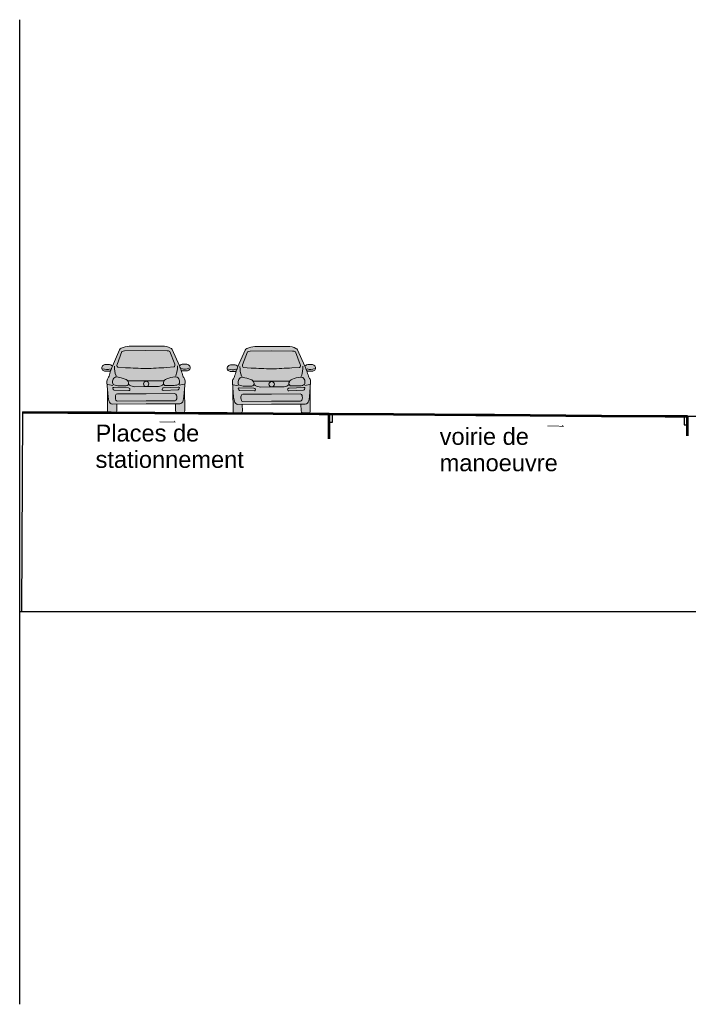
# Model space of a CAD drawing. Header units: centimetres. Extents: x -11246 to 29725, y -11714 to 13666.
# Tile 44 of 79: x 14102 to 14260, y 3477 to 3710. Entities that reach past the tile are written whole.
import ezdxf

# ---------------------------------------------------------------- set-up
doc = ezdxf.new("R2010")
doc.units = ezdxf.units.CM
doc.layers.add('0- Coupes', color=7, linetype='Continuous')
doc.layers.add('AB - VEGETATION', color=62, linetype='Continuous')
doc.styles.add('Arial_3', font='arial.ttf', dxfattribs={"height": 0.6})

# ---------------------------------------------------------------- blocks, each defined once
blk = doc.blocks.new('A$C2C922287')
at = {"layer": 'AB - VEGETATION'}
h = blk.add_hatch(color=255, dxfattribs=at)
h.dxf.hatch_style = 1
edge = h.paths.add_edge_path()
edge.add_line((-167.7, 86.6), (-168.6, 84.7))
edge.add_arc((-197.9, 99.3), 32.7, 326.8279, 333.4578, ccw=False)
edge.add_arc((-158.5, 73.6), 14.3, 146.8279, 182.5252)
edge.add_line((-172.8, 73), (-171.6, 57.7))
edge.add_line((-171.6, 57.7), (-171.6, 3.6))
edge.add_arc((-167.8, 3.8), 3.78, 182.9145, 274.5994)
edge.add_line((-167.5, 0), (-153.3, 0))
edge.add_arc((-154.5, 4.7), 4.81, 283.5375, 360)
edge.add_line((-149.7, 4.7), (-149.7, 20.8))
edge.add_line((-149.7, 20.8), (-80.2, 20.8))
edge.add_line((-80.2, 20.8), (-10.8, 20.8))
edge.add_line((-10.8, 20.8), (-10.8, 4.7))
edge.add_arc((-6, 4.7), 4.81, 180, 256.4625)
edge.add_line((-7.1, 0), (7.1, 0))
edge.add_arc((7.4, 3.8), 3.78, 265.4006, 357.0855)
edge.add_line((11.2, 3.6), (11.2, 57.7))
edge.add_line((11.2, 57.7), (12.4, 73))
edge.add_arc((-1.9, 73.6), 14.3, 357.4748, 393.1721)
edge.add_arc((37.5, 99.3), 32.7, 206.5422, 213.1721, ccw=False)
edge.add_line((8.2, 84.7), (7.2, 86.6))
edge.add_arc((-524.5, -61.5), 552, 15.5684, 16.8989)
edge.add_line((3.6, 99), (17.8, 99))
edge.add_arc((17, 106.4), 7.46, 276.6055, 330.2897)
edge.add_arc((17.3, 106.2), 7.13, 330.2897, 406.3382)
edge.add_arc((14.6, 103.4), 11, 46.3382, 90)
edge.add_line((14.6, 114.4), (8.2, 114.4))
edge.add_arc((7.5, 104), 10.5, 85.7937, 142.547)
edge.add_line((-0.8, 110.3), (-18.1, 149.4))
edge.add_arc((-26.2, 144.5), 9.44, 31.4395, 63.8289)
edge.add_arc((-41.1, 114.2), 43.2, 63.8289, 90)
edge.add_line((-41.1, 157.4), (-80.2, 157.4))
edge.add_line((-80.2, 157.4), (-119.4, 157.4))
edge.add_arc((-119.4, 114.2), 43.2, 90, 116.1711)
edge.add_arc((-134.3, 144.5), 9.44, 116.1711, 148.5605)
edge.add_line((-142.3, 149.4), (-159.6, 110.3))
edge.add_arc((-167.9, 104), 10.5, 37.453, 94.2063)
edge.add_line((-168.7, 114.4), (-175, 114.4))
edge.add_arc((-175, 103.4), 11, 90, 133.6618)
edge.add_arc((-177.7, 106.2), 7.13, 133.6618, 209.7103)
edge.add_arc((-177.4, 106.4), 7.46, 209.7103, 263.3945)
edge.add_line((-178.3, 99), (-164.1, 99))
edge.add_arc((364, -61.5), 552, 163.1011, 164.4316)
at = {"color": 0, "linetype": 'ByBlock', "lineweight": -2}
for points in [[(-80.2, 157.4), (-119.4, 157.4, 0.114692), (-138.4, 152.9, 0.142274), (-142.3, 149.4), (-159.6, 110.3, 0.016618), (-163.7, 100, 0.006306), (-167.7, 86.6)], [(-80.2, 147.4), (-130.4, 146.4, 0.109888), (-137, 144.8), (-148.5, 114.7, 0.309755), (-146.9, 107.9), (-128.6, 106.6, -0.000133), (-80.2, 104.4, 4.874663)], [(-80.2, 157.4), (-41.1, 157.4, -0.114692), (-22, 152.9, -0.142274), (-18.1, 149.4), (-0.8, 110.3, -0.016618), (3.3, 100, -0.006306), (7.2, 86.6)], [(-80.2, 147.4), (-30, 146.4, -0.109888), (-23.4, 144.8), (-11.9, 114.7, -0.309755), (-13.6, 107.9), (-31.8, 106.6, 0.000133), (-80.2, 104.4, -4.874663)], [(-168.7, 114.4), (-175, 114.4, 0.192849), (-182.6, 111.4, 0.344565), (-183.9, 102.7, 0.238622), (-178.3, 99), (-164.1, 99)], [(8.2, 114.4), (14.6, 114.4, -0.192849), (22.2, 111.4, -0.344565), (23.5, 102.7, -0.238622), (17.8, 99), (3.6, 99)], [(-167.7, 86.6), (-168.6, 84.7, -0.028936), (-170.5, 81.4, 0.157031), (-172.8, 73), (-170, 38), (-168, 28.3, 0.314645), (-159.9, 20.8), (-80.2, 20.8)], [(-127, 63.9), (-144, 63.9, -0.088687), (-156.2, 66.1, -0.274312), (-159.2, 69.7, -0.13793), (-157.9, 79.7, -0.351877), (-148.3, 84.9, -0.034404), (-129.6, 80, -0.260305), (-121.5, 71.1, -0.473486), (-127, 63.9, -0.538487)], [(7.2, 86.6), (8.2, 84.7, 0.028936), (10.1, 81.4, -0.157031), (12.4, 73), (9.6, 38), (7.6, 28.3, -0.314645), (-0.5, 20.8), (-80.2, 20.8)], [(-33.4, 63.9), (-16.4, 63.9, 0.088687), (-4.2, 66.1, 0.274312), (-1.3, 69.7, 0.13793), (-2.5, 79.7, 0.351877), (-12.1, 84.9, 0.034404), (-30.8, 80, 0.260305), (-39, 71.1, 0.473486), (-33.4, 63.9, 0.538487)], [(-149.7, 20.8), (-149.7, 4.7, -0.346586), (-153.3, 0), (-167.5, 0, -0.422853), (-171.6, 3.6), (-171.6, 57.7)], [(-121.8, 59), (-156.6, 60.3, 0.224464), (-159.1, 59.2), (-157.9, 55.3, 0.344171), (-156, 54), (-121, 52.4, 0.315085), (-118.6, 53.9, 0.516485), (-121.8, 59, 0.028808), (-121.8, 59, -1.578652)], [(-80.2, 61.7), (-106.6, 61.7, -0.141134), (-118.9, 65.3), (-121.8, 67.5)], [(-80.2, 61.7), (-53.8, 61.7, 0.141134), (-41.5, 65.3), (-38.6, 67.5)], [(-38.6, 59), (-3.8, 60.3, -0.224464), (-1.4, 59.2), (-2.6, 55.3, -0.344171), (-4.5, 54), (-39.5, 52.4, -0.315085), (-41.8, 53.9, -0.516485), (-38.6, 59, -0.028808), (-38.6, 59, 1.578652)], [(-10.8, 20.8), (-10.8, 4.7, 0.346586), (-7.1, 0), (7.1, 0, 0.422853), (11.2, 3.6), (11.2, 57.7)], [(-80.2, 44.8), (-147.9, 44.8, 0.335596), (-152.4, 41.4, 0.165239), (-151.8, 30.1, 0.284131), (-148.7, 27.8), (-80.2, 27.8)], [(-80.2, 44.8), (-12.5, 44.8, -0.335596), (-8.1, 41.4, -0.165239), (-8.7, 30.1, -0.284131), (-11.7, 27.8), (-80.2, 27.8)]]:
    blk.add_lwpolyline(points, format="xyb", dxfattribs=at)
for points in [[(-80.2, 75.3), (-123.3, 75.3)], [(-80.2, 75.3), (-37.1, 75.3)], [(-158.9, 64.8), (-170.9, 67.1)], [(-1.5, 64.8), (10.4, 67.1)]]:
    blk.add_lwpolyline(points, dxfattribs=at)
blk.add_circle((-80.6, 68.1), 6.4, dxfattribs=at)
for centre, radius, start, end in [((-172.6, 129.3), 26.5, 248.814, 287.0988), ((-167.9, 104), 10.5, 37.453, 94.2063), ((-90.4, 108.6), 64.3, 178.3958, 199.3358), ((-70, 108.6), 64.3, 340.6642, 1.6042), ((7.5, 104), 10.5, 85.7937, 142.547), ((12.2, 129.3), 26.5, 252.9012, 291.186)]:
    blk.add_arc(centre, radius, start, end, dxfattribs=at)

msp = doc.modelspace()

# ---------------------------------------------------------------- linework, layer by layer
at = {"layer": '0- Coupes'}
msp.add_line((14101.64393, 3477.12063), (14101.64393, 3710.25078), dxfattribs=at)
at = {"layer": '0- Coupes', "color": 251, "linetype": 'Continuous', "lineweight": 53}
for p, q in [((14174.91527, 3611.02161), (14174.91527, 3616.92161)), ((14174.91527, 3612.32161), (14174.91527, 3616.92161)), ((14259.74378, 3611.75168), (14259.74378, 3616.35168)), ((14259.74378, 3614.35168), (14259.74378, 3616.35168))]:
    msp.add_line(p, q, dxfattribs=at)
at = {"layer": '0- Coupes', "flags": 128}
msp.add_lwpolyline([(14102.3117, 3617.26706), (14174.79265, 3616.92235), (14259.74378, 3616.35168), (14303.53576, 3616.35168, -0.049592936), (14313.38146, 3615.37272), (14324.90744, 3613.05777, 0.072296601), (14339.27071, 3612.28331), (14364.22484, 3614.54721), (14372.02918, 3616.36726), (14373.45851, 3616.37726), (14407.12699, 3618.19113), (14407.12699, 3570.02466), (14101.64393, 3570.02466)], format="xyb", dxfattribs=at)
msp.add_lwpolyline([(14102.31208, 3617.34674), (14102.08702, 3570.02466)], dxfattribs=at)
at = {"layer": '0- Coupes', "color": 251, "linetype": 'Continuous', "lineweight": 53, "flags": 128}
for points in [[(14102.31208, 3617.34674), (14113.05497, 3617.28147), (14123.28554, 3617.22643), (14143.97993, 3617.10099), (14150.76292, 3617.06756), (14172.52901, 3616.93603), (14172.98142, 3616.93329), (14174.79265, 3616.92235), (14174.91527, 3616.92161)], [(14174.91527, 3616.92161), (14190.12412, 3616.82206), (14209.59926, 3616.69458), (14214.06778, 3616.65973), (14239.41049, 3616.46205), (14254.483, 3616.38358), (14258.54102, 3616.3583), (14259.74378, 3616.35168)]]:
    msp.add_lwpolyline(points, dxfattribs=at)
at = {"layer": '0- Coupes'}
for points in [[(14175.71527, 3616.92153), (14174.91527, 3616.92153), (14174.91527, 3614.92153), (14175.71527, 3614.92153)], [(14259.74378, 3616.35168), (14258.94378, 3616.35168), (14258.94378, 3614.35168), (14259.74378, 3614.35168)]]:
    msp.add_lwpolyline(points, close=True, dxfattribs=at)
at = {"layer": '0- Coupes', "color": 153, "true_color": 0x8691b7, "const_width": 0.15588}
for points in [[(14138.19081, 3615.25142), (14138.48862, 3614.95973), (14134.69356, 3615.03516)], [(14230.06617, 3614.28049), (14230.36397, 3613.9888), (14226.56892, 3614.06424)]]:
    msp.add_lwpolyline(points, dxfattribs=at)

# ---------------------------------------------------------------- block references
at = {"layer": '0- Coupes', "color": 7, "lineweight": 13, "extrusion": (0, 0, -1), "xscale": 0.09999999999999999, "yscale": 0.09999999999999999, "zscale": -0.1, "rotation": 359.7320756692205}
for p in [(-14123.55744, 3617.16145), (-14153.27531, 3617.08018)]:
    msp.add_blockref('A$C2C922287', p, dxfattribs=at)

# ---------------------------------------------------------------- texts
at = {"layer": '0- Coupes', "char_height": 4.001, "width": 46.5004, "attachment_point": 1, "line_spacing_factor": 0.936439, "style": 'Arial_3'}
for s, insert in [('Places de stationnement', (14119.60908, 3614.37525)), ('voirie de manoeuvre', (14201.07102, 3613.58777))]:
    msp.add_mtext(s, dxfattribs=dict(at, insert=insert))

doc.saveas('drawing.dxf')
